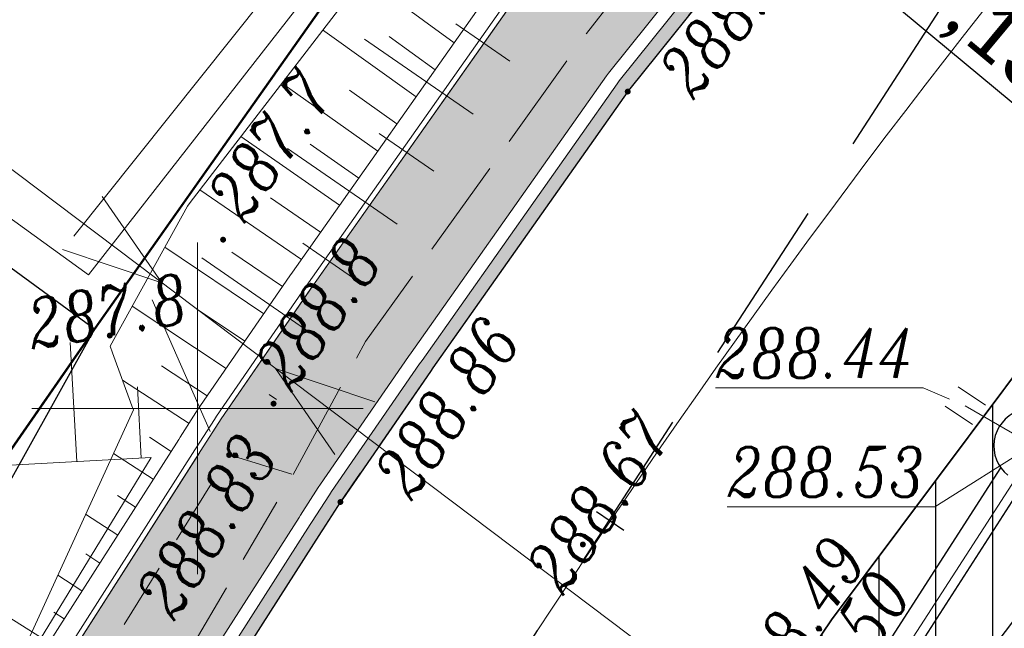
# Model space of a CAD drawing. Header units: metres. Extents: x -1 to 7476305, y 0 to 5497191.
# Tile 94 of 115: x 7475247 to 7475262, y 5497047 to 5497056. Entities that reach past the tile are written whole.
import ezdxf
from ezdxf.enums import TextEntityAlignment as Align

# ---------------------------------------------------------------- set-up
doc = ezdxf.new("R2010")
doc.units = ezdxf.units.M
for name, pattern in [('420-500', [1.5, 1, -0.5]), ('EGBO02-500', [2.5, 1.5, -1]), ('HIDDEN', [0.375, 0.25, -0.125]), ('KTCR02-500', [1.5, 1, -0.5]), ('KTJZ01-500', [2, 1.5, -0.5])]:
    doc.linetypes.add(name, pattern=pattern)
for name, color, linetype, lineweight, true_color in [('BUBZ01_1', 7, 'Continuous', 5, 0x0a0909), ('EGBD03', 7, 'Continuous', 5, 0x0a0909), ('EGBO02', 7, 'Continuous', 5, 0x0a0909), ('KTCR02', 7, 'Continuous', 5, 0x0a0909), ('KTJZ01', 7, 'Continuous', 5, 0x0a0909), ('KTKR01', 7, 'Continuous', 5, 0x0a0909), ('KTOK05_01', 7, 'Continuous', 5, 0x0a0909), ('OBOP05_02', 7, 'Continuous', 5, 0x0a0909), ('RTPW01', 7, 'Continuous', 5, 0x0a0909), ('RTPW02', 7, 'Continuous', 5, 0x0a0909), ('suepnn', 7, 'Continuous', 5, 0x0a0909), ('SUPK_01', 7, 'Continuous', 5, 0x0a0909), ('SUUS05', 7, 'Continuous', 5, 0x0a0909), ('SUUS15_05_K', 7, 'Continuous', 5, 0x0a0909), ('Warstwa 1', 7, 'Continuous', 5, 0x0a0909)]:
    doc.layers.add(name, color=color, linetype=linetype, lineweight=lineweight, true_color=true_color)
for name, color, linetype in [('C-DROGI-KORYTARZE', 7, 'Continuous'), ('C-DROGI-PRZEKROJE', 7, 'Continuous'), ('C-DROGI-SYTUACJA', 7, 'Continuous'), ('C-DROGI-SYTUACJA-ETYKIETY', 7, 'Continuous'), ('C-SIECI-RURY', 150, 'Continuous'), ('C-SIECI-STRUKTURY', 150, 'Continuous'), ('D_chodnik do przełożenia', 3, 'Continuous'), ('D_Granice pasa drogowego', 30, '420-500'), ('D_Linia charakterystyczna', 10, 'Continuous'), ('D_Skarpa przy palisadach', 7, 'Continuous'), ('D_wymiary', 7, 'Continuous')]:
    doc.layers.add(name, color=color, linetype=linetype)
doc.layers.add('D_opis', color=7, linetype='Continuous', lineweight=18, plot=False)
doc.layers.add('S-1_proj_obrzeze', color=11, linetype='Continuous', lineweight=30)
doc.styles.add('! rom po 1.8mm', font='calibri.ttf', dxfattribs={"height": 0.9})
doc.styles.add('Style-ITALIC_1250', font='ITALIC_1250.shx')
doc.linetypes.add('KTOK05_01-500', pattern='A,3.75,[13,dgnlstyle-rozp_2015.shx,S=0.002778,R=0,X=0,Y=0],3.75', length=7.5)
doc.dimstyles.new('! 500', dxfattribs={"dimscale": 5, "dimtxt": 0.9, "dimasz": 0.18, "dimexe": 0.08, "dimexo": 0.04, "dimgap": 0.07, "dimtad": 1, "dimzin": 1, "dimtxsty": '! rom po 1.8mm', "dimcen": 0.09, "dimclrd": 256, "dimclre": 256, "dimclrt": 256, "dimazin": 1, "dimtfac": 1, "dimtix": 1, "dimtmove": 1, "dimatfit": 1, "dimfxl": 0.2, "dimlwd": -1, "dimlwe": -1, "dimarcsym": 0})

# ---------------------------------------------------------------- blocks, each defined once
blk = doc.blocks.new('*D84')
at = {"layer": 'D_wymiary', "transparency": 16777216}
for p, q in [((7475258.74, 5497057.576), (7475258.715, 5497057.545)), ((7475258.809, 5497057.519), (7475264.15, 5497053.076)), ((7475264.216, 5497053.014), (7475264.193, 5497052.987))]:
    blk.add_line(p, q, dxfattribs=at)
at = {"layer": 'D_wymiary', "lineweight": 30, "transparency": 16777216}
for points in [[(7475258.819, 5497057.53), (7475258.8, 5497057.507), (7475258.74, 5497057.576)], [(7475264.159, 5497053.087), (7475264.14, 5497053.064), (7475264.219, 5497053.018)]]:
    blk.add_solid(points, dxfattribs=at)
at = {"layer": 'Defpoints', "color": 0, "lineweight": 30, "transparency": 16777216}
for p in [(7475258.753, 5497057.591, 288.855), (7475264.219, 5497053.018), (7475264.228, 5497053.029)]:
    blk.add_point(p, dxfattribs=at)
at = {"layer": 'D_wymiary', "lineweight": 30, "transparency": 16777216, "insert": (7475261.857, 5497055.75), "char_height": 0.9, "attachment_point": 5, "rotation": 320.2416, "style": '! rom po 1.8mm'}
blk.add_mtext('7,13', dxfattribs=at)
blk = doc.blocks.new('*D107')
at = {"layer": 'D_Skarpa przy palisadach', "transparency": 16777216}
for p, q in [((7475261.652, 5497064.493), (7475239.628, 5497077.798)), ((7475202.219, 5497015.798), (7475239.616, 5497077.7)), ((7475224.163, 5497002.436), (7475202.139, 5497015.741))]:
    blk.add_line(p, q, dxfattribs=at)
at = {"layer": 'D_Skarpa przy palisadach', "lineweight": 30, "transparency": 16777216}
for points in [[(7475239.603, 5497077.708), (7475239.629, 5497077.692), (7475239.662, 5497077.777)], [(7475202.207, 5497015.805), (7475202.232, 5497015.79), (7475202.173, 5497015.721)]]:
    blk.add_solid(points, dxfattribs=at)
at = {"layer": 'Defpoints', "color": 0, "lineweight": 30, "transparency": 16777216}
for p in [(7475239.662, 5497077.777), (7475261.669, 5497064.482), (7475224.18, 5497002.426)]:
    blk.add_point(p, dxfattribs=at)
at = {"layer": 'D_Skarpa przy palisadach', "lineweight": 30, "transparency": 16777216, "insert": (7475219.717, 5497047.474), "char_height": 0.9, "attachment_point": 5, "rotation": 58.8631, "style": '! rom po 1.8mm'}
blk.add_mtext('Miejsce do wymijania sie osób ze szczególnymi potrzebami\\Pdł. 72,50m', dxfattribs=at)
blk = doc.blocks.new('*D131')
at = {"layer": 'D_opis', "transparency": 16777216}
for p, q in [((7475285.085, 5497071.614), (7475313.148, 5497052.057)), ((7475313.064, 5497052.006), (7475266.284, 5496984.879)), ((7475238.202, 5497004.339), (7475266.265, 5496984.782))]:
    blk.add_line(p, q, dxfattribs=at)
at = {"layer": 'D_opis', "lineweight": 30, "transparency": 16777216}
for points in [[(7475313.051, 5497052.014), (7475313.076, 5497051.997), (7475313.115, 5497052.08)], [(7475266.271, 5496984.888), (7475266.296, 5496984.87), (7475266.232, 5496984.805)]]:
    blk.add_solid(points, dxfattribs=at)
at = {"layer": 'Defpoints', "color": 0, "lineweight": 30, "transparency": 16777216}
for p in [(7475285.068, 5497071.625), (7475238.185, 5497004.351), (7475266.232, 5496984.805)]:
    blk.add_point(p, dxfattribs=at)
at = {"layer": 'D_opis', "lineweight": 30, "transparency": 16777216, "insert": (7475288.525, 5497019.243), "char_height": 0.9, "attachment_point": 5, "rotation": 55.1278, "style": '! rom po 1.8mm'}
blk.add_mtext('istn. chodnik do odtworzenia\\Pdł. 82,00m', dxfattribs=at)
blk = doc.blocks.new('RTPW02')
at = {"layer": 'RTPW02', "linetype": 'Continuous', "lineweight": 13, "true_color": 0x0a0909}
h = blk.add_hatch(color=18, dxfattribs=at)
edge = h.paths.add_edge_path()
edge.add_arc((0, 0), 0.045, 0, 360)
blk = doc.blocks.new('RTPW01')
at = {"layer": 'RTPW01', "linetype": 'Continuous', "lineweight": 13, "true_color": 0x0a0909}
h = blk.add_hatch(color=18, dxfattribs=at)
edge = h.paths.add_edge_path()
edge.add_arc((0, 0), 0.045, 0, 360)
blk = doc.blocks.new('MDCP_klauzula')
at = {"layer": 'BUBZ01_1', "color": 252, "linetype": 'Continuous', "lineweight": 18}
for p, q in [((7475253.899, 5497055.802), (7475254.715, 5497055.239)), ((7475252.523, 5497055.571), (7475254.163, 5497054.44)), ((7475252.745, 5497054.147), (7475253.569, 5497053.578)), ((7475251.36, 5497053.922), (7475253.017, 5497052.778)), ((7475251.59, 5497052.492), (7475252.423, 5497051.917)), ((7475250.065, 5497052.272), (7475251.829, 5497051.055)), ((7475249.317, 5497051.64), (7475250.191, 5497049.65)), ((7475248.082, 5497050.995), (7475248.178, 5497049.199)), ((7475249.094, 5497050.327), (7475249.151, 5497049.251)), ((7475251.084, 5497050.207), (7475251.192, 5497050.133))]:
    blk.add_line(p, q, dxfattribs=at)
at = {"layer": 'EGBD03', "color": 96, "linetype": 'Continuous', "lineweight": 30, "flags": 128}
for points in [[(7475262.934, 5497068.916), (7475259.571, 5497065.54), (7475255.16, 5497060.7), (7475248.447, 5497051.193), (7475229.954, 5497064.72)], [(7475248.447, 5497051.193), (7475236.851, 5497034.5), (7475217.605, 5497048.435)], [(7475248.447, 5497051.193), (7475240.44, 5497036.82), (7475225.05, 5497001.25), (7475221.6, 5497002.67), (7475236.851, 5497034.5)]]:
    blk.add_lwpolyline(points, dxfattribs=at)
at = {"layer": 'KTCR02', "color": 252, "linetype": 'KTCR02-500', "lineweight": 18, "flags": 128}
blk.add_lwpolyline([(7475246.53, 5497042.912), (7475250.479, 5497049.297), (7475251.444, 5497049.001), (7475247.483, 5497042.256), (7475245.037, 5497038.339)], dxfattribs=at)
blk.add_lwpolyline([(7475247.785, 5497046.455), (7475246.886, 5497047.016), (7475246.693, 5497046.672), (7475245.844, 5497047.201), (7475245.623, 5497046.847), (7475244.78, 5497047.362), (7475244.557, 5497047.003), (7475243.703, 5497047.539), (7475242.708, 5497045.862), (7475243.565, 5497045.328), (7475243.373, 5497044.991), (7475244.222, 5497044.481), (7475243.995, 5497044.136), (7475244.848, 5497043.597), (7475244.652, 5497043.264), (7475245.547, 5497042.728), (7475247.785, 5497046.455)], close=True, dxfattribs=at)
at = {"layer": 'KTJZ01', "color": 252, "linetype": 'KTJZ01-500', "lineweight": 18, "flags": 128}
for points in [[(7474940.948, 5496678.227), (7474942.744, 5496679.768), (7474947.468, 5496684.472), (7474951.738, 5496688.783), (7474958.027, 5496695.193), (7474962.097, 5496699.235), (7474965.673, 5496702.794), (7474969.754, 5496707.034), (7474981.843, 5496719.552), (7474986.871, 5496724.456), (7474990.284, 5496728.016), (7474993.046, 5496730.57), (7474995.803, 5496733.399), (7474999.755, 5496737.308), (7475005.043, 5496742.399), (7475009.082, 5496746.263), (7475016.386, 5496752.922), (7475018.661, 5496754.834), (7475020.089, 5496756.127), (7475022.831, 5496758.571), (7475025.815, 5496761.182), (7475031.927, 5496766.616), (7475037.923, 5496771.877), (7475045.276, 5496778.075), (7475048.776, 5496780.871), (7475053.275, 5496784.409), (7475057.865, 5496787.982), (7475065.68, 5496793.821), (7475071.675, 5496798.251), (7475080.197, 5496804.617), (7475085.951, 5496808.863), (7475092.068, 5496813.415), (7475094.463, 5496815.318), (7475099.029, 5496818.877), (7475104.515, 5496823.229), (7475105.014, 5496823.868), (7475110.261, 5496828.106), (7475116.671, 5496833.487), (7475121.299, 5496837.758), (7475127.388, 5496843.57), (7475133.626, 5496849.85), (7475138.23, 5496854.845), (7475143.855, 5496861.074), (7475148.205, 5496866.026), (7475154.747, 5496873.863), (7475160.368, 5496880.935), (7475164.02, 5496885.897), (7475167.465, 5496890.774), (7475169.395, 5496893.556), (7475177.645, 5496905.781), (7475183.716, 5496915.79), (7475187.356, 5496922.37), (7475191.312, 5496929.431), (7475194.505, 5496935.684), (7475198.366, 5496943.242), (7475201.584, 5496949.716), (7475204.91, 5496956.567), (7475209.898, 5496967.043), (7475214.268, 5496976.102), (7475219.085, 5496986.161), (7475221.068, 5496990.37), (7475223.563, 5496995.716), (7475227.167, 5497003.081), (7475229.52, 5497008.043), (7475233.202, 5497015.17), (7475236.644, 5497022.005), (7475242.538, 5497033.041), (7475245.538, 5497037.898), (7475247.914, 5497042.007), (7475248.707, 5497043.191), (7475252.159, 5497048.588), (7475253.518, 5497050.557), (7475256.496, 5497054.779), (7475262.407, 5497062.145), (7475264.477, 5497064.71), (7475272.511, 5497072.714), (7475276.959, 5497077.087), (7475283.019, 5497082.422), (7475288.616, 5497087.275), (7475294.096, 5497092.097)], [(7475251.444, 5497049.001), (7475252.54, 5497051.011), (7475255.875, 5497055.656), (7475261.626, 5497063.058), (7475261.722, 5497063.233), (7475266.104, 5497067.778)]]:
    blk.add_lwpolyline(points, dxfattribs=at)
at = {"layer": 'KTOK05_01', "color": 252, "linetype": 'KTOK05_01-500', "lineweight": 18}
blk.add_line((7475249.301, 5497049.259), (7475244.287, 5497048.991), dxfattribs=at)
at = {"layer": 'KTOK05_01', "color": 252, "linetype": 'KTOK05_01-500', "lineweight": 18, "flags": 128}
for points in [[(7475248.059, 5497073.758), (7475254.322, 5497069.092), (7475259.17, 5497065.521), (7475253.603, 5497058.734), (7475248.356, 5497052.017), (7475246.035, 5497053.691), (7475246.298, 5497052.589), (7475245.008, 5497050.458), (7475244.287, 5497048.991), (7475242.021, 5497044.781), (7475240.857, 5497043.206), (7475231.849, 5497024.826), (7475228.367, 5497017.664)], [(7475242.021, 5497044.781), (7475243.759, 5497040.19), (7475249.301, 5497049.259)]]:
    blk.add_lwpolyline(points, dxfattribs=at)
at = {"layer": 'OBOP05_02', "color": 252, "linetype": 'Continuous', "lineweight": 18}
blk.add_line((7475248.134, 5497052.599), (7475258.791, 5497065.933), dxfattribs=at)
at = {"layer": 'suepnn', "color": 1, "linetype": 'Continuous', "lineweight": 13, "true_color": 0xfa0000, "flags": 128}
for points in [[(7475248.565, 5497053.198), (7475249.462, 5497051.896), (7475247.963, 5497052.399)], [(7475252.075, 5497049.302), (7475251.178, 5497050.604), (7475252.677, 5497050.101)]]:
    blk.add_lwpolyline(points, dxfattribs=at)
at = {"layer": 'SUUS05', "color": 252, "linetype": 'Continuous', "lineweight": 18, "flags": 128}
blk.add_lwpolyline([(7475261.592, 5497050.041), (7475260.955, 5497050.312), (7475260.805, 5497050.312)], dxfattribs=at)
at = {"layer": 'SUUS15_05_K', "color": 252, "linetype": 'Continuous', "lineweight": 18, "flags": 128}
blk.add_lwpolyline([(7475262.587, 5497049.431), (7475261.131, 5497048.516), (7475260.981, 5497048.516)], dxfattribs=at)
at = {"layer": 'Warstwa 1', "color": 252, "linetype": 'Continuous', "lineweight": 18}
for p, q in [((7475250, 5497052.5), (7475250, 5497047.5)), ((7475247.5, 5497050), (7475252.5, 5497050))]:
    blk.add_line(p, q, dxfattribs=at)
at = {"layer": 'RTPW01', "color": 252, "linetype": 'Continuous', "lineweight": 18}
for p in [(7475250.388, 5497052.545), (7475248.678, 5497051.099), (7475251.15, 5497050.071)]:
    blk.add_blockref('RTPW01', p, dxfattribs=at)
at = {"layer": 'RTPW02', "color": 252, "linetype": 'Continuous', "lineweight": 18}
for p in [(7475256.496, 5497054.779), (7475250.479, 5497049.297), (7475252.159, 5497048.588), (7475255.819, 5497047.947)]:
    blk.add_blockref('RTPW02', p, dxfattribs=at)
at = {"layer": 'RTPW01', "color": 252, "linetype": 'Continuous', "lineweight": 18, "style": 'Style-ITALIC_1250', "width": 0.8}
for s, rotation, p in [('287.7', 54.7906, (7475250.705, 5497052.771)), ('288.8', 54.7906, (7475251.418, 5497050.224)), ('287.8', 9.9073, (7475247.498, 5497050.887))]:
    blk.add_text(s, height=0.75, rotation=rotation, dxfattribs=at).set_placement(p)
at = {"layer": 'RTPW02', "color": 252, "linetype": 'Continuous', "lineweight": 18, "style": 'Style-ITALIC_1250', "width": 0.8}
for s, rotation, p in [('288.90', 51.254, (7475257.485, 5497054.637)), ('288.86', 55.3866, (7475253.228, 5497048.582)), ('288.67', 55.3866, (7475255.519, 5497047.156)), ('288.83', 57.6142, (7475249.648, 5497046.771)), ('288.49', 55.3866, (7475258.446, 5497045.261)), ('288.50', 55.3866, (7475259.129, 5497044.751))]:
    blk.add_text(s, height=0.75, rotation=rotation, dxfattribs=at).set_placement(p)
at = {"layer": 'SUUS05', "color": 252, "linetype": 'Continuous', "lineweight": 18, "style": 'Style-ITALIC_1250', "width": 0.8}
blk.add_text('%%u288.44%%U', height=0.75, dxfattribs=at).set_placement((7475260.805, 5497050.462), align=Align.RIGHT)
at = {"layer": 'SUUS15_05_K', "color": 36, "linetype": 'Continuous', "lineweight": 13, "true_color": 0x803300, "style": 'Style-ITALIC_1250', "width": 0.8}
blk.add_text('%%u288.53%%U', height=0.75, dxfattribs=at).set_placement((7475260.981, 5497048.666), align=Align.RIGHT)
at = {"color": 252, "linetype": 'Continuous', "lineweight": 13}
blk.add_wipeout([(7475261.521, 5497049.486), (7475262.078, 5497050.317), (7475261.663, 5497050.596), (7475261.106, 5497049.765)], dxfattribs=at).dxf.layer = 'SUUS05'
at = {"layer": 'EGBO02', "color": 252, "linetype": 'EGBO02-500', "lineweight": 18, "flags": 128}
blk.add_lwpolyline([(7475297.538, 5497103.825), (7475279.855, 5497088.323), (7475266.998, 5497076.027), (7475254.649, 5497064.001), (7475244.334, 5497052.497), (7475235.016, 5497036.119), (7475229.48, 5497025.04), (7475224.511, 5497014.388), (7475213.924, 5496993.12), (7475205.301, 5496976.039), (7475191.153, 5496949.431), (7475170.683, 5496910.712), (7475164.472, 5496899.278), (7475155.778, 5496887.844), (7475138.024, 5496865.445)], dxfattribs=at)
at = {"layer": 'KTKR01', "color": 252, "linetype": 'Continuous', "lineweight": 18, "flags": 128}
blk.add_lwpolyline([(7475248.4, 5497028.94), (7475252.58, 5497036.21), (7475255.06, 5497040.12), (7475259.57, 5497046.81), (7475265.36, 5497054.54), (7475270, 5497059.8), (7475274.82, 5497064.93), (7475281.29, 5497071.24), (7475282.05, 5497071.93), (7475291.36, 5497080.2), (7475300.96, 5497088.36), (7475309.73, 5497095.73), (7475310.51, 5497096.37), (7475316.61, 5497101.48), (7475318.09, 5497102.78), (7475330.5, 5497113.22)], dxfattribs=at)
at = {"layer": 'suepnn', "color": 1, "linetype": 'Continuous', "lineweight": 13, "true_color": 0xfa0000}
blk.add_line((7475263.16, 5497041.58), (7475237.48, 5497060.92), dxfattribs=at)
at = {"layer": 'SUPK_01', "color": 36, "linetype": 'Continuous', "lineweight": 13, "true_color": 0x803300, "flags": 128}
for points in [[(7475283.66, 5497071.59), (7475262.66, 5497049.42), (7475261.592, 5497050.041)], [(7475262.66, 5497049.42), (7475249.55, 5497029.14), (7475248.379, 5497029.334)]]:
    blk.add_lwpolyline(points, dxfattribs=at)
at = {"layer": 'SUUS05', "color": 252, "linetype": 'Continuous', "lineweight": 13}
for p, q in [((7475261.482, 5497050.326), (7475261.897, 5497050.047)), ((7475261.702, 5497049.756), (7475261.287, 5497050.035))]:
    blk.add_line(p, q, dxfattribs=at)
blk = doc.blocks.new('AeccTickLine')
at = {"color": 0, "linetype": 'ByBlock', "lineweight": -2}
blk.add_line((0, 1), (0, -1), dxfattribs=at)

msp = doc.modelspace()

# ---------------------------------------------------------------- hatches: boundary and pattern name
at = {"layer": 'D_chodnik do przełożenia', "lineweight": 30}
h = msp.add_hatch(dxfattribs=at)
h.set_pattern_fill('ANSI31', color=3, scale=0.27, angle=45)
h.paths.add_polyline_path([(7475265.36, 5497054.54), (7475264.22, 5497053.018), (7475259.57, 5497046.81), (7475255.06, 5497040.12), (7475252.58, 5497036.21), (7475248.314, 5497028.78), (7475244.36, 5497021.44), (7475240.69, 5497014.3), (7475237.52, 5497008.04), (7475236.215, 5497005.367), (7475238.213, 5497004.404), (7475241.05, 5497010.07), (7475244.67, 5497017.175), (7475247.44, 5497022.39), (7475250.74, 5497028.48), (7475255.75, 5497037.015), (7475259.702, 5497043.057), (7475261.4, 5497045.58), (7475266.97, 5497052.93), (7475271.56, 5497058.19), (7475278.27, 5497065.23), (7475283.245, 5497070.015), (7475284.274, 5497070.994), (7475285.039, 5497071.671), (7475283.49, 5497073.209), (7475281.29, 5497071.24), (7475274.82, 5497064.93), (7475270, 5497059.8)])

# ---------------------------------------------------------------- linework, layer by layer
at = {"layer": 'D_chodnik do przełożenia', "lineweight": 30, "flags": 128}
msp.add_lwpolyline([(7475250.74, 5497028.48), (7475255.75, 5497037.015), (7475259.702, 5497043.057), (7475261.4, 5497045.58), (7475266.97, 5497052.93), (7475271.56, 5497058.19), (7475278.27, 5497065.23), (7475283.245, 5497070.015), (7475284.274, 5497070.994), (7475285.039, 5497071.671), (7475283.49, 5497073.209), (7475281.29, 5497071.24), (7475274.82, 5497064.93), (7475270, 5497059.8), (7475265.36, 5497054.54), (7475264.22, 5497053.018), (7475259.57, 5497046.81), (7475255.06, 5497040.12), (7475252.58, 5497036.21), (7475248.314, 5497028.78)], dxfattribs=at)
at = {"layer": 'D_Granice pasa drogowego', "lineweight": 50, "ltscale": 2, "flags": 128}
msp.add_lwpolyline([(7474871.194, 5496602.021), (7474875.844, 5496605.985), (7474886.51, 5496614.328), (7474893.187, 5496619.551), (7474906.364, 5496629.859), (7474908.002, 5496630.38), (7474914.804, 5496638.74), (7474928.905, 5496651.777), (7474946.406, 5496669.552), (7474957.321, 5496680.639), (7474994.148, 5496718.045), (7475014.642, 5496738.841), (7475028.014, 5496750.844), (7475033.755, 5496755.998), (7475037.841, 5496759.479), (7475046.672, 5496767.002), (7475050.423, 5496770.198), (7475056.626, 5496775.2), (7475065.197, 5496781.478), (7475069.506, 5496784.668), (7475083.953, 5496795.64), (7475091.313, 5496801.229), (7475097.69, 5496806.073), (7475103.398, 5496810.407), (7475110.576, 5496816.081), (7475114.68, 5496819.326), (7475120.064, 5496824.042), (7475130.991, 5496833.37), (7475144.36, 5496846.35), (7475159.914, 5496864.742), (7475165.321, 5496871.433), (7475168.549, 5496875.377), (7475175.09, 5496884.328), (7475189.457, 5496903.989), (7475193.179, 5496911.075), (7475198.108, 5496920.456), (7475202.904, 5496929.586), (7475209.984, 5496944.676), (7475224.229, 5496974.661), (7475228.871, 5496985.456), (7475234.774, 5496999.181), (7475235.211, 5497000), (7475244.883, 5497018.143), (7475247.158, 5497021.622), (7475253.509, 5497032.362), (7475263.655, 5497046.357), (7475275.03, 5497059.7), (7475278.404, 5497063.267), (7475280.249, 5497065.127), (7475283.737, 5497068.192), (7475289.77, 5497074.68), (7475292.049, 5497076.649), (7475298.288, 5497082.039), (7475318.081, 5497097.784), (7475318.6, 5497101.12), (7475308.342, 5497109.277), (7475299.764, 5497105.915), (7475300.031, 5497102.685), (7475290.434, 5497094.878), (7475285.765, 5497091.08), (7475277.631, 5497083.259), (7475263.588, 5497069.572), (7475259.571, 5497065.54), (7475255.16, 5497060.7), (7475248.447, 5497051.193), (7475241.071, 5497040.575), (7475236.851, 5497034.5), (7475232.87, 5497026.192), (7475228.603, 5497017.286), (7475222.129, 5497003.773), (7475221.6, 5497002.67), (7475223.058, 5497002.07), (7475222.491, 5496999.056), (7475222.104, 5496998.239), (7475217.488, 5496988.479), (7475214.662, 5496982.503), (7475211.997, 5496976.871), (7475210.402, 5496973.497), (7475207.108, 5496966.534), (7475200.594, 5496952.761), (7475195.041, 5496942.357), (7475186.706, 5496926.741), (7475181.863, 5496917.665), (7475180.812, 5496915.697), (7475174.258, 5496906.159), (7475161.354, 5496887.311), (7475156.287, 5496881.059), (7475137.148, 5496857.357), (7475129.378, 5496848.794), (7475126.377, 5496845.473), (7475122.357, 5496841.906), (7475113.346, 5496833.897), (7475108.201, 5496829.327), (7475103.572, 5496825.562), (7475101.251, 5496823.675), (7475097.151, 5496820.343), (7475092.412, 5496817.061), (7475083.189, 5496810.712), (7475063.35, 5496796.429), (7475055.25, 5496790.597), (7475035.25, 5496773.04), (7475032.26, 5496770.67), (7475010.572, 5496750.962), (7475002.025, 5496743.149), (7474993.311, 5496735.182), (7474991.33, 5496733.29), (7474987.11, 5496729.262), (7474981.728, 5496724.125), (7474978.688, 5496721.224), (7474975.041, 5496717.744), (7474967.615, 5496710.352), (7474955.357, 5496698.026), (7474948.808, 5496691.442), (7474943.173, 5496685.776), (7474941.426, 5496684.019), (7474940.056, 5496682.642), (7474939.655, 5496682.287), (7474931.483, 5496675.053), (7474923.147, 5496667.674), (7474919.881, 5496664.783), (7474908.976, 5496655.13), (7474905.9, 5496652.407), (7474901.86, 5496653.48)], dxfattribs=at)

# ---------------------------------------------------------------- dimensions: what is measured, and where the dimension line sits
at = {"layer": 'D_opis', "lineweight": 30}
dim = msp.add_aligned_dim(p1=(7475285.068, 5497071.625), p2=(7475238.185, 5497004.351), distance=34.186, text='istn. chodnik do odtworzenia\\Pdł. <>m', dimstyle='! 500', override={"dimscale": 0.5}, dxfattribs=at)
dim.commit()
dim.dimension.update_dxf_attribs({"geometry": '*D131', "text_midpoint": (7475288.525, 5497019.243)})
at = {"layer": 'D_Skarpa przy palisadach', "color": 18, "lineweight": 30, "true_color": 0x000000}
dim = msp.add_aligned_dim(p1=(7475224.18, 5497002.426), p2=(7475261.669, 5497064.482), distance=25.711, text='Miejsce do wymijania sie osób ze szczególnymi potrzebami\\Pdł. <>m', dimstyle='! 500', override={"dimscale": 0.5}, dxfattribs=at)
dim.commit()
dim.dimension.update_dxf_attribs({"geometry": '*D107', "text_midpoint": (7475219.717, 5497047.474)})
at = {"layer": 'D_wymiary', "color": 18, "lineweight": 30, "true_color": 0x000000}
dim = msp.add_linear_dim(base=(7475264.219, 5497053.018), p1=(7475258.753, 5497057.591, 288.855), p2=(7475264.228, 5497053.029), angle=140.2416, dimstyle='! 500', override={"dimscale": 0.5}, dxfattribs=at)
dim.commit()
dim.dimension.update_dxf_attribs({"geometry": '*D84', "text_midpoint": (7475261.857, 5497055.75)})

# ---------------------------------------------------------------- next in the draw order: block references
at = {"layer": 'RTPW01', "color": 18, "lineweight": 30, "true_color": 0x000000}
msp.add_blockref('MDCP_klauzula', (0, 0), dxfattribs=at)

# ---------------------------------------------------------------- next in the draw order: hatches: boundary and pattern name
at = {"layer": 'C-DROGI-KORYTARZE', "linetype": 'Continuous', "lineweight": -3, "true_color": 0xfeeab9}
msp.add_hatch(color=254, dxfattribs=at).paths.add_polyline_path([(7475266.288, 5497067.079), (7475264.195, 5497064.993), (7475264.179, 5497064.977), (7475262.381, 5497062.75), (7475262.361, 5497062.725), (7475262.103, 5497062.405), (7475262.085, 5497062.383), (7475261.054, 5497061.098), (7475261.05, 5497061.093), (7475260.448, 5497060.343), (7475260.443, 5497060.336), (7475256.208, 5497055.059), (7475256.174, 5497055.017), (7475253.225, 5497050.836), (7475253.187, 5497050.782), (7475251.859, 5497048.857), (7475251.824, 5497048.807), (7475251.556, 5497048.387), (7475251.535, 5497048.355), (7475248.403, 5497043.456), (7475248.371, 5497043.409), (7475247.588, 5497042.239), (7475247.578, 5497042.225), (7475247.481, 5497042.056), (7475247.46, 5497042.019), (7475245.202, 5497038.116), (7475245.194, 5497038.102), (7475245.115, 5497037.964), (7475245.11, 5497037.956), (7475242.252, 5497033.337), (7475242.185, 5497033.229), (7475236.314, 5497022.236), (7475236.291, 5497022.193), (7475235.164, 5497019.955), (7475235.151, 5497019.93), (7475233.318, 5497016.289), (7475233.305, 5497016.264), (7475232.894, 5497015.445), (7475232.842, 5497015.344), (7475229.431, 5497008.741), (7475229.374, 5497008.632), (7475229.202, 5497008.299), (7475229.16, 5497008.217), (7475227.593, 5497004.913), (7475227.592, 5497004.911), (7475227.59, 5497004.906), (7475227.461, 5497004.635), (7475227.264, 5497004.219), (7475227.255, 5497004.199), (7475225.64, 5497004.978), (7475225.65, 5497004.998), (7475225.85, 5497005.413), (7475225.981, 5497005.682), (7475225.984, 5497005.686), (7475225.986, 5497005.689), (7475227.552, 5497008.992), (7475227.591, 5497009.076), (7475227.763, 5497009.409), (7475227.82, 5497009.518), (7475231.232, 5497016.12), (7475231.283, 5497016.222), (7475231.726, 5497017.102), (7475231.739, 5497017.127), (7475233.572, 5497020.768), (7475233.585, 5497020.793), (7475234.712, 5497023.031), (7475234.734, 5497023.075), (7475240.605, 5497034.067), (7475240.665, 5497034.18), (7475243.605, 5497038.932), (7475243.61, 5497038.94), (7475243.69, 5497039.078), (7475243.698, 5497039.092), (7475245.955, 5497042.996), (7475245.976, 5497043.032), (7475246.074, 5497043.201), (7475246.082, 5497043.216), (7475246.867, 5497044.385), (7475246.898, 5497044.433), (7475250.031, 5497049.331), (7475250.051, 5497049.363), (7475250.324, 5497049.789), (7475250.357, 5497049.841), (7475251.703, 5497051.792), (7475251.741, 5497051.847), (7475254.73, 5497056.084), (7475254.761, 5497056.128), (7475259.053, 5497061.476), (7475259.058, 5497061.483), (7475259.669, 5497062.244), (7475259.672, 5497062.249), (7475260.717, 5497063.551), (7475260.735, 5497063.573), (7475260.997, 5497063.897), (7475261.017, 5497063.922), (7475262.839, 5497066.18), (7475262.853, 5497066.197), (7475264.975, 5497068.311), (7475266.288, 5497067.079)], flags=0)
at = {"layer": 'C-DROGI-PRZEKROJE', "linetype": 'Continuous', "lineweight": -3}
msp.add_hatch(color=5, dxfattribs=at).paths.add_polyline_path([(7475266.58, 5497066.805), (7475264.492, 5497064.725), (7475264.477, 5497064.71), (7475262.685, 5497062.489), (7475262.664, 5497062.464), (7475262.407, 5497062.145), (7475262.389, 5497062.123), (7475261.361, 5497060.842), (7475261.358, 5497060.838), (7475260.757, 5497060.089), (7475260.752, 5497060.082), (7475256.53, 5497054.821), (7475256.496, 5497054.779), (7475253.556, 5497050.611), (7475253.518, 5497050.557), (7475252.194, 5497048.638), (7475252.159, 5497048.588), (7475251.891, 5497048.169), (7475251.871, 5497048.137), (7475248.739, 5497043.239), (7475248.707, 5497043.191), (7475247.923, 5497042.021), (7475247.914, 5497042.007), (7475247.817, 5497041.838), (7475247.795, 5497041.802), (7475245.538, 5497037.898), (7475245.53, 5497037.884), (7475245.45, 5497037.746), (7475245.445, 5497037.738), (7475242.605, 5497033.15), (7475242.538, 5497033.041), (7475236.667, 5497022.049), (7475236.644, 5497022.005), (7475235.517, 5497019.767), (7475235.504, 5497019.742), (7475233.671, 5497016.102), (7475233.659, 5497016.077), (7475233.254, 5497015.271), (7475233.202, 5497015.17), (7475229.791, 5497008.568), (7475229.734, 5497008.458), (7475229.563, 5497008.125), (7475229.52, 5497008.043), (7475227.953, 5497004.739), (7475227.952, 5497004.737), (7475227.95, 5497004.732), (7475227.822, 5497004.462), (7475227.624, 5497004.045), (7475227.615, 5497004.026), (7475227.434, 5497004.113), (7475227.444, 5497004.132), (7475227.641, 5497004.549), (7475227.77, 5497004.819), (7475227.772, 5497004.824), (7475227.773, 5497004.827), (7475229.339, 5497008.13), (7475229.382, 5497008.212), (7475229.554, 5497008.545), (7475229.61, 5497008.655), (7475233.021, 5497015.257), (7475233.074, 5497015.358), (7475233.482, 5497016.171), (7475233.494, 5497016.196), (7475235.327, 5497019.836), (7475235.34, 5497019.861), (7475236.467, 5497022.099), (7475236.49, 5497022.143), (7475242.361, 5497033.135), (7475242.428, 5497033.244), (7475245.277, 5497037.847), (7475245.282, 5497037.856), (7475245.362, 5497037.993), (7475245.37, 5497038.007), (7475247.627, 5497041.911), (7475247.648, 5497041.947), (7475247.746, 5497042.116), (7475247.755, 5497042.13), (7475248.539, 5497043.3), (7475248.571, 5497043.348), (7475251.703, 5497048.246), (7475251.723, 5497048.278), (7475251.991, 5497048.698), (7475252.026, 5497048.748), (7475253.352, 5497050.67), (7475253.39, 5497050.724), (7475256.335, 5497054.898), (7475256.368, 5497054.94), (7475260.597, 5497060.209), (7475260.602, 5497060.216), (7475261.204, 5497060.966), (7475261.207, 5497060.97), (7475262.237, 5497062.253), (7475262.255, 5497062.275), (7475262.512, 5497062.595), (7475262.533, 5497062.62), (7475264.328, 5497064.844), (7475264.343, 5497064.859), (7475266.434, 5497066.942), (7475266.58, 5497066.805)], flags=0)

# ---------------------------------------------------------------- next in the draw order: linework, layer by layer
at = {"layer": 'C-DROGI-KORYTARZE', "color": 34, "linetype": 'Continuous', "lineweight": 15}
for p, q in [((7475253.876, 5497055.516, 289.038), (7475252.509, 5497056.511, 287.91)), ((7475253.3, 5497054.699, 289.035), (7475251.891, 5497055.708, 287.879)), ((7475253.588, 5497055.107, 289.036), (7475252.894, 5497055.608, 288.465)), ((7475252.724, 5497053.882, 289.031), (7475251.273, 5497054.905, 287.848)), ((7475253.012, 5497054.29, 289.033), (7475252.297, 5497054.798, 288.448)), ((7475252.147, 5497053.064, 289.028), (7475250.655, 5497054.101, 287.817)), ((7475252.435, 5497053.473, 289.03), (7475251.7, 5497053.988, 288.431)), ((7475251.571, 5497052.247, 289.025), (7475250.036, 5497053.296, 287.785)), ((7475251.859, 5497052.656, 289.027), (7475251.102, 5497053.177, 288.414)), ((7475251.001, 5497051.426, 289.018), (7475249.507, 5497052.431, 287.817)), ((7475251.285, 5497051.837, 289.022), (7475250.519, 5497052.357, 288.405)), ((7475250.433, 5497050.603, 289.009), (7475249.016, 5497051.541, 287.876)), ((7475250.717, 5497051.014, 289.014), (7475249.989, 5497051.5, 288.43)), ((7475250.149, 5497050.191, 289.005), (7475249.46, 5497050.644, 288.455)), ((7475249.874, 5497049.773, 288.999), (7475248.87, 5497050.428, 288.2)), ((7475249.605, 5497049.352, 288.994), (7475249.275, 5497049.566, 288.732)), ((7475249.335, 5497048.931, 288.992), (7475248.734, 5497049.321, 288.514)), ((7475249.066, 5497048.51, 288.99), (7475248.795, 5497048.685, 288.775)), ((7475248.797, 5497048.088, 288.988), (7475248.313, 5497048.402, 288.604)), ((7475248.527, 5497047.667, 288.986), (7475248.315, 5497047.805, 288.818)), ((7475248.258, 5497047.246, 288.984), (7475247.892, 5497047.483, 288.694)), ((7475247.988, 5497046.825, 288.982), (7475247.835, 5497046.924, 288.861))]:
    msp.add_line(p, q, dxfattribs=at)
at = {"layer": 'C-DROGI-KORYTARZE', "color": 32, "linetype": 'Continuous', "lineweight": 15}
msp.add_polyline3d([(7475253.104, 5497057.284, 287.94), (7475249.891, 5497053.107, 287.778), (7475249.849, 5497053.053, 287.776), (7475248.683, 5497050.938, 287.916), (7475248.719, 5497050.84, 287.971), (7475249.013, 5497050.038, 288.417), (7475249.035, 5497049.977, 288.45), (7475246.587, 5497044.635, 288.972), (7475246.556, 5497044.586, 288.973), (7475245.739, 5497043.438, 288.996), (7475245.73, 5497043.424, 288.996), (7475245.626, 5497043.259, 289), (7475245.6, 5497043.226, 289.004), (7475243.033, 5497039.523, 288.663), (7475243.011, 5497039.518, 288.652), (7475242.808, 5497039.46, 288.552), (7475242.796, 5497039.457, 288.546), (7475238.953, 5497035.088, 287.883), (7475238.883, 5497034.981, 287.875), (7475233.014, 5497023.988, 287.796)], dxfattribs=at)
at = {"layer": 'C-DROGI-KORYTARZE', "color": 26, "linetype": 'Continuous', "lineweight": 15}
msp.add_polyline3d([(7475254.432, 5497056.303, 289.041), (7475251.435, 5497052.055, 289.024), (7475251.397, 5497052, 289.024), (7475250.048, 5497050.044, 289.003), (7475250.014, 5497049.992, 289.003), (7475249.741, 5497049.565, 288.995), (7475249.72, 5497049.533, 288.995), (7475246.587, 5497044.634, 288.972), (7475246.557, 5497044.586, 288.973), (7475245.772, 5497043.417, 288.97), (7475245.763, 5497043.402, 288.97), (7475245.666, 5497043.234, 288.969), (7475245.645, 5497043.197, 288.969), (7475243.388, 5497039.293, 288.945), (7475243.379, 5497039.279, 288.945), (7475243.3, 5497039.142, 288.943), (7475243.295, 5497039.133, 288.943), (7475240.338, 5497034.353, 288.929), (7475240.278, 5497034.241, 288.928), (7475234.407, 5497023.248, 288.847)], dxfattribs=at)
at = {"layer": 'C-DROGI-PRZEKROJE', "color": 10, "linetype": 'Continuous', "lineweight": 15, "ltscale": 0.3}
for points in [[(7475274.715, 5497077.966, 288.904), (7475270.972, 5497074.286, 288.947), (7475270.66, 5497073.975, 288.78), (7475262.853, 5497066.197, 288.999), (7475260.997, 5497063.897, 289.01), (7475260.717, 5497063.551, 289.012), (7475259.669, 5497062.244, 288.973), (7475259.058, 5497061.483, 288.973), (7475254.761, 5497056.128, 289.019), (7475251.741, 5497051.847, 289.002), (7475250.357, 5497049.841, 288.981), (7475250.051, 5497049.363, 288.973), (7475246.898, 5497044.433, 288.951), (7475246.082, 5497043.216, 288.948), (7475245.955, 5497042.996, 288.947), (7475243.69, 5497039.078, 288.923), (7475243.606, 5497038.943, 288.921), (7475240.665, 5497034.18, 288.906), (7475234.734, 5497023.075, 288.826)], [(7475260.443, 5497060.336, 288.973), (7475256.208, 5497055.059, 289.013), (7475256.174, 5497055.017, 289.019), (7475253.225, 5497050.836, 289.002), (7475253.187, 5497050.782, 289.002), (7475251.859, 5497048.857, 288.982), (7475251.824, 5497048.807, 288.981), (7475251.556, 5497048.387, 288.974), (7475251.535, 5497048.355, 288.973), (7475248.403, 5497043.456, 288.95), (7475248.371, 5497043.409, 288.951), (7475247.588, 5497042.239, 288.948), (7475247.578, 5497042.225, 288.948), (7475247.481, 5497042.056, 288.947), (7475247.46, 5497042.019, 288.947), (7475245.202, 5497038.116, 288.923), (7475245.194, 5497038.102, 288.923), (7475245.115, 5497037.964, 288.921), (7475245.11, 5497037.956, 288.921), (7475242.252, 5497033.337, 288.907)], [(7475260.597, 5497060.209, 288.833), (7475256.369, 5497054.94, 288.873), (7475256.335, 5497054.898, 288.879), (7475253.391, 5497050.723, 288.862), (7475253.353, 5497050.67, 288.862), (7475252.026, 5497048.748, 288.842), (7475251.992, 5497048.698, 288.841), (7475251.723, 5497048.278, 288.834), (7475251.703, 5497048.246, 288.833), (7475248.571, 5497043.347, 288.81), (7475248.539, 5497043.3, 288.811), (7475247.756, 5497042.13, 288.808), (7475247.746, 5497042.116, 288.808), (7475247.649, 5497041.947, 288.807), (7475247.628, 5497041.911, 288.807), (7475245.37, 5497038.007, 288.783), (7475245.362, 5497037.993, 288.783), (7475245.283, 5497037.855, 288.781), (7475245.278, 5497037.847, 288.781), (7475242.429, 5497033.244, 288.767)], [(7475260.752, 5497060.082, 288.853), (7475256.53, 5497054.821, 288.893), (7475256.496, 5497054.779, 288.899), (7475253.556, 5497050.611, 288.882), (7475253.518, 5497050.557, 288.882), (7475252.194, 5497048.638, 288.862), (7475252.159, 5497048.588, 288.861), (7475251.891, 5497048.169, 288.854), (7475251.871, 5497048.137, 288.853), (7475248.739, 5497043.239, 288.83), (7475248.707, 5497043.191, 288.831), (7475247.923, 5497042.021, 288.828), (7475247.914, 5497042.007, 288.828), (7475247.817, 5497041.838, 288.827), (7475247.795, 5497041.802, 288.827), (7475245.538, 5497037.898, 288.803), (7475245.53, 5497037.884, 288.803), (7475245.45, 5497037.746, 288.801), (7475245.445, 5497037.738, 288.801), (7475242.605, 5497033.15, 288.787)], [(7475254.73, 5497056.084, 289.055), (7475251.741, 5497051.847, 289.038), (7475251.703, 5497051.792, 289.038), (7475250.357, 5497049.841, 289.017), (7475250.324, 5497049.789, 289.017), (7475250.051, 5497049.363, 289.009), (7475250.031, 5497049.331, 289.009), (7475246.898, 5497044.433, 288.986), (7475246.867, 5497044.385, 288.987), (7475246.082, 5497043.216, 288.984), (7475246.074, 5497043.201, 288.984), (7475245.976, 5497043.032, 288.983), (7475245.955, 5497042.996, 288.983), (7475243.698, 5497039.092, 288.959), (7475243.69, 5497039.078, 288.959), (7475243.61, 5497038.94, 288.957), (7475243.605, 5497038.932, 288.957), (7475240.665, 5497034.18, 288.943), (7475240.605, 5497034.067, 288.942), (7475234.734, 5497023.075, 288.861)]]:
    msp.add_polyline3d(points, dxfattribs=at)
at = {"layer": 'C-DROGI-PRZEKROJE', "color": 1, "linetype": 'Continuous', "lineweight": 15}
msp.add_polyline3d([(7475260.443, 5497060.336, 288.973), (7475256.208, 5497055.059, 289.013), (7475256.174, 5497055.017, 289.019), (7475253.225, 5497050.836, 289.002), (7475253.187, 5497050.782, 289.002), (7475251.859, 5497048.857, 288.982), (7475251.824, 5497048.807, 288.981), (7475251.556, 5497048.387, 288.974), (7475251.535, 5497048.355, 288.973), (7475248.403, 5497043.456, 288.95), (7475248.371, 5497043.409, 288.951), (7475247.588, 5497042.239, 288.948), (7475247.578, 5497042.225, 288.948), (7475247.481, 5497042.056, 288.947), (7475247.46, 5497042.019, 288.947), (7475245.202, 5497038.116, 288.923), (7475245.194, 5497038.102, 288.923), (7475245.115, 5497037.964, 288.921), (7475245.11, 5497037.956, 288.921), (7475242.252, 5497033.337, 288.907)], dxfattribs=at)
at = {"layer": 'C-DROGI-PRZEKROJE', "color": 7, "linetype": 'Continuous', "lineweight": -3}
msp.add_polyline3d([(7475260.752, 5497060.082, 288.833), (7475256.53, 5497054.821, 288.873), (7475256.496, 5497054.779, 288.879), (7475253.556, 5497050.611, 288.862), (7475253.518, 5497050.557, 288.862), (7475252.194, 5497048.638, 288.842), (7475252.159, 5497048.588, 288.841), (7475251.891, 5497048.169, 288.834), (7475251.871, 5497048.137, 288.833), (7475248.739, 5497043.239, 288.81), (7475248.707, 5497043.191, 288.811), (7475247.923, 5497042.021, 288.808), (7475247.914, 5497042.007, 288.808), (7475247.817, 5497041.838, 288.807), (7475247.795, 5497041.802, 288.807), (7475245.538, 5497037.898, 288.783), (7475245.53, 5497037.884, 288.783), (7475245.45, 5497037.746, 288.781), (7475245.445, 5497037.738, 288.781), (7475242.605, 5497033.15, 288.767)], dxfattribs=at)
at = {"layer": 'C-DROGI-SYTUACJA', "color": 8, "linetype": 'HIDDEN', "lineweight": -3, "ltscale": 10}
msp.add_line((7475263.295, 5497059.232), (7475254.845, 5497046.208), dxfattribs=at)
at = {"layer": 'C-DROGI-SYTUACJA', "color": 1, "linetype": 'Continuous', "lineweight": 15, "ltscale": 0.5, "flags": 128}
msp.add_lwpolyline([(7475274.574, 5497069.901, 0.059501), (7475254.845, 5497046.208)], format="xyb", dxfattribs=at)
at = {"layer": 'C-DROGI-SYTUACJA', "color": 7, "linetype": 'Continuous', "lineweight": 30}
msp.add_polyline3d([(7475248.4, 5497028.94, 288.523), (7475252.58, 5497036.21, 288.506), (7475255.06, 5497040.12, 288.492), (7475259.57, 5497046.81, 288.489), (7475265.36, 5497054.54, 288.487), (7475270, 5497059.8, 288.506), (7475274.82, 5497064.93, 288.488), (7475281.29, 5497071.24, 288.472), (7475282.05, 5497071.93, 288.462), (7475291.36, 5497080.2, 288.515), (7475300.96, 5497088.36, 288.589), (7475309.73, 5497095.73, 289.14), (7475310.51, 5497096.37, 289.096), (7475316.61, 5497101.48, 288.628), (7475318.09, 5497102.78, 288.645)], dxfattribs=at)
at = {"layer": 'C-SIECI-RURY', "color": 150, "linetype": 'Continuous', "lineweight": 30}
for p, q in [((7475249.652, 5497029.722), (7475262.127, 5497049.103)), ((7475250.003, 5497029.496), (7475262.479, 5497048.876))]:
    msp.add_line(p, q, dxfattribs=at)
at = {"layer": 'C-SIECI-STRUKTURY', "color": 150, "linetype": 'Continuous', "lineweight": 30}
msp.add_arc((7475262.587, 5497049.431), 0.565, 51.2829, 231.2829, dxfattribs=at)
at = {"layer": 'D_Linia charakterystyczna', "color": 10, "linetype": 'Continuous', "lineweight": 30}
msp.add_polyline3d([(7475299.9, 5497104.276, 0), (7475300.031, 5497102.685, 288.159), (7475290.569, 5497095.05, -0.12), (7475285.884, 5497091.239, -0.897), (7475277.734, 5497083.402, -0.486), (7475263.687, 5497069.712, 0.243), (7475259.66, 5497065.669, 0.148), (7475255.22, 5497060.798, 0.089), (7475248.488, 5497051.264, -0.343), (7475241.112, 5497040.645, -0.325), (7475236.868, 5497034.536, -0.284), (7475232.87, 5497026.192, -0.118), (7475228.603, 5497017.286, -0.219), (7475222.129, 5497003.773, -0.102), (7475221.6, 5497002.67, 0)], dxfattribs=at)
at = {"layer": 'D_Linia charakterystyczna', "color": 212, "linetype": 'Continuous', "lineweight": 40, "true_color": 0xd200d2}
msp.add_polyline3d([(7475222.362, 5497004.26, 0), (7475236.851, 5497034.5, 287.894), (7475241.201, 5497040.761, 287.857), (7475242.717, 5497042.944, 289.082), (7475247.019, 5497049.137, 288.939), (7475248.341, 5497051.04, 287.848), (7475248.447, 5497051.193, 287.86), (7475255.16, 5497060.7, 288.031), (7475259.277, 5497065.051, 287.997), (7475259.727, 5497065.527, 288.493), (7475260.54, 5497066.386, 288.641), (7475262.721, 5497068.691, 288.636), (7475262.934, 5497068.916, 288.577), (7475263.522, 5497069.487, 288.464), (7475264.377, 5497070.317, 287.686), (7475273.442, 5497079.117, 287.674)], dxfattribs=at)
at = {"layer": 'S-1_proj_obrzeze', "color": 250, "linetype": 'Continuous', "lineweight": 15}
for points in [[(7475254.665, 5497056.131, 289.055), (7475251.675, 5497051.892, 289.038), (7475251.637, 5497051.837, 289.038), (7475250.29, 5497049.885, 289.017), (7475250.257, 5497049.833, 289.017), (7475249.984, 5497049.407, 289.009), (7475249.964, 5497049.375, 289.009), (7475246.831, 5497044.477, 288.986), (7475246.8, 5497044.428, 288.987), (7475246.015, 5497043.259, 288.984), (7475246.007, 5497043.244, 288.984), (7475245.909, 5497043.076, 288.983), (7475245.888, 5497043.039, 288.983), (7475243.631, 5497039.135, 288.959), (7475243.623, 5497039.121, 288.959), (7475243.543, 5497038.984, 288.957), (7475243.538, 5497038.975, 288.957), (7475240.594, 5497034.217, 288.943), (7475240.534, 5497034.105, 288.942), (7475234.663, 5497023.112, 288.861)], [(7475254.73, 5497056.084, 289.055), (7475251.741, 5497051.847, 289.038), (7475251.703, 5497051.792, 289.038), (7475250.357, 5497049.841, 289.017), (7475250.324, 5497049.789, 289.017), (7475250.051, 5497049.363, 289.009), (7475250.031, 5497049.331, 289.009), (7475246.898, 5497044.433, 288.986), (7475246.867, 5497044.385, 288.987), (7475246.082, 5497043.216, 288.984), (7475246.074, 5497043.201, 288.984), (7475245.976, 5497043.032, 288.983), (7475245.955, 5497042.996, 288.983), (7475243.698, 5497039.092, 288.959), (7475243.69, 5497039.078, 288.959), (7475243.61, 5497038.94, 288.957), (7475243.605, 5497038.932, 288.957), (7475240.665, 5497034.18, 288.943), (7475240.605, 5497034.067, 288.942), (7475234.734, 5497023.075, 288.861)]]:
    msp.add_polyline3d(points, dxfattribs=at)

# ---------------------------------------------------------------- next in the draw order: block references
at = {"layer": 'C-DROGI-SYTUACJA-ETYKIETY', "color": 7, "linetype": 'Continuous', "lineweight": 30, "xscale": 0.25, "yscale": 0.25, "zscale": 0.25, "rotation": 235.9200009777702}
msp.add_blockref('AeccTickLine', (7475256.231, 5497048.3), dxfattribs=at)

doc.saveas('drawing.dxf')
